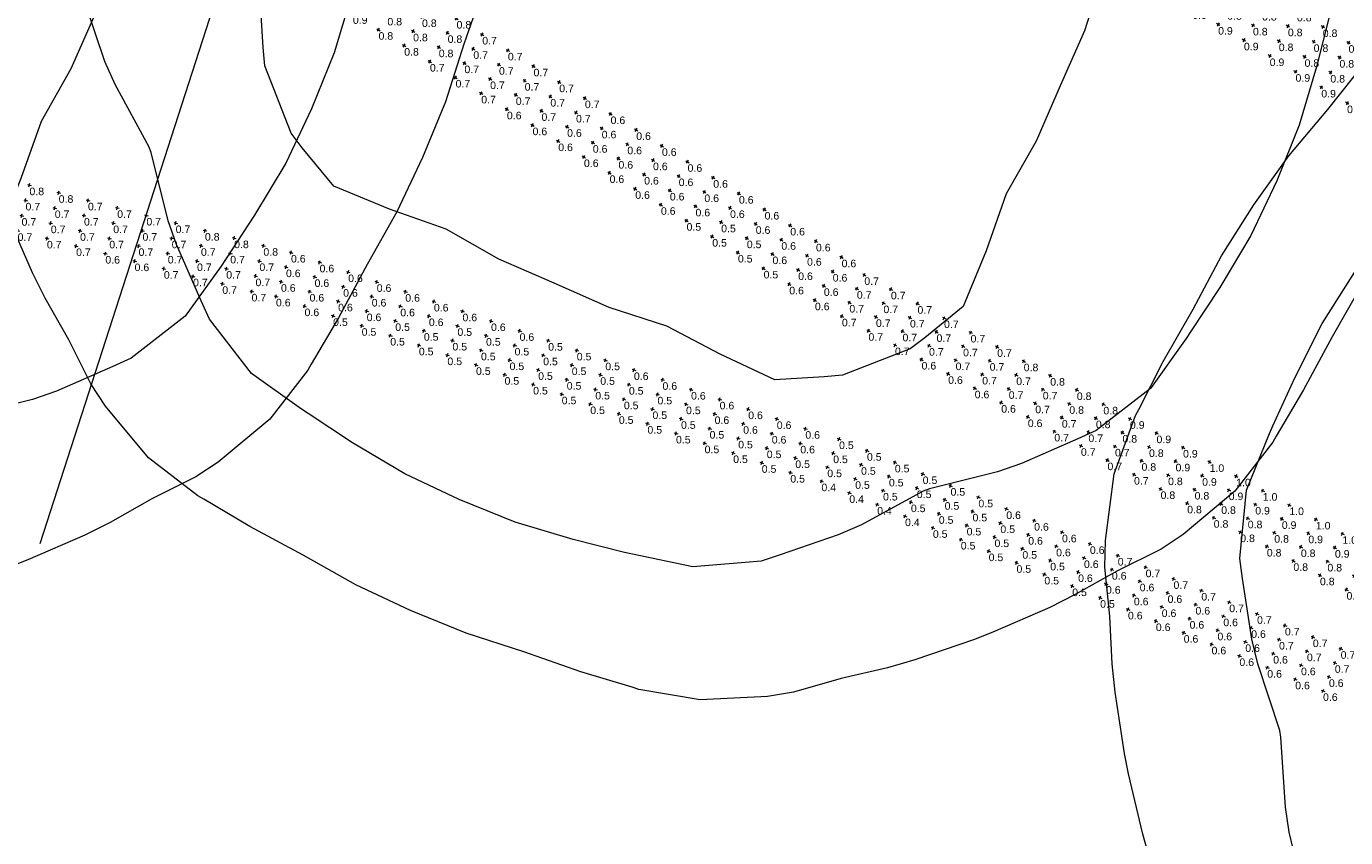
# Model space of a CAD drawing. Extents: x -62 to 9200, y 444 to 4096.
# Tile 13 of 32: x 2600 to 3036, y 1464 to 1733. Entities that reach past the tile are written whole.
import ezdxf

# ---------------------------------------------------------------- set-up
doc = ezdxf.new("R2010")
doc.units = 0
doc.header["$MEASUREMENT"] = 0
for name, color, linetype, lineweight in [('AGI32-AGI-Import_1-DRAWING', 7, 'Continuous', 0), ('AGI32-Project_1-CALCPTS', 7, 'Continuous', 0), ('AGI32-Project_1-LUMINAIRE', 7, 'Continuous', 0), ('AGI32-Project_1-MARKPOINT', 7, 'Continuous', 0), ('AGI32-Project_1-TEMPLATE', 7, 'Continuous', 0)]:
    doc.layers.add(name, color=color, linetype=linetype, lineweight=lineweight)
doc.styles.add('AGI32-Arial', font='arial.ttf')

# ---------------------------------------------------------------- blocks, each defined once
blk = doc.blocks.new('AGI32-IDxl7hnj-Project_1-LUMINAIRE-HM4_Template1')
at = {"layer": 'AGI32-Project_1-TEMPLATE', "color": 1, "linetype": 'ByBlock', "lineweight": 0}
for p, q in [((-242.96, 39.88, -100), (-241.41, 59.82, -100)), ((241.41, 59.82, -100), (242.96, 39.88, -100)), ((-245.03, 19.94, -100), (-242.96, 39.88, -100)), ((242.96, 39.88, -100), (245.03, 19.94, -100)), ((-245.55, 0, -100), (-245.03, 19.94, -100)), ((245.03, 19.94, -100), (245.55, 0, -100)), ((-245.03, -19.94, -100), (-245.55, 0, -100)), ((245.55, 0, -100), (245.03, -19.94, -100)), ((-242.96, -39.88, -100), (-245.03, -19.94, -100)), ((245.03, -19.94, -100), (242.96, -39.88, -100)), ((-241.41, -59.82, -100), (-242.96, -39.88, -100)), ((242.96, -39.88, -100), (241.41, -59.82, -100)), ((-239.28, -77.47, -100), (-241.41, -59.82, -100)), ((241.41, -59.82, -100), (239.28, -77.47, -100)), ((-239.05, -79.76, -100), (-239.28, -77.47, -100)), ((239.28, -77.47, -100), (239.05, -79.76, -100)), ((-234.05, -99.7, -100), (-239.05, -79.76, -100)), ((239.05, -79.76, -100), (234.05, -99.7, -100)), ((-224.08, -119.64, -100), (-234.05, -99.7, -100)), ((234.05, -99.7, -100), (224.08, -119.64, -100)), ((-219.34, -127.02, -100), (-224.08, -119.64, -100)), ((224.08, -119.64, -100), (219.34, -127.02, -100)), ((-208.87, -139.58, -100), (-219.34, -127.02, -100)), ((219.34, -127.02, -100), (208.87, -139.58, -100)), ((-199.4, -152.27, -100), (-208.87, -139.58, -100)), ((208.87, -139.58, -100), (199.4, -152.27, -100)), ((-193.38, -159.52, -100), (-199.4, -152.27, -100)), ((199.4, -152.27, -100), (193.38, -159.52, -100)), ((-179.46, -174.6, -100), (-193.38, -159.52, -100)), ((193.38, -159.52, -100), (179.46, -174.6, -100)), ((-174.6, -179.46, -100), (-179.46, -174.6, -100)), ((179.46, -174.6, -100), (174.6, -179.46, -100)), ((-159.52, -193.38, -100), (-174.6, -179.46, -100)), ((174.6, -179.46, -100), (159.52, -193.38, -100)), ((-152.27, -199.4, -100), (-159.52, -193.38, -100)), ((159.52, -193.38, -100), (152.27, -199.4, -100)), ((-139.58, -208.87, -100), (-152.27, -199.4, -100)), ((152.27, -199.4, -100), (139.58, -208.87, -100)), ((-127.02, -219.34, -100), (-139.58, -208.87, -100)), ((139.58, -208.87, -100), (127.02, -219.34, -100)), ((-119.64, -224.08, -100), (-127.02, -219.34, -100)), ((127.02, -219.34, -100), (119.64, -224.08, -100)), ((-99.7, -234.05, -100), (-119.64, -224.08, -100)), ((119.64, -224.08, -100), (99.7, -234.05, -100)), ((-79.76, -239.05, -100), (-99.7, -234.05, -100)), ((99.7, -234.05, -100), (79.76, -239.05, -100)), ((-77.47, -239.28, -100), (-79.76, -239.05, -100)), ((-59.82, -241.41, -100), (-77.47, -239.28, -100)), ((77.47, -239.28, -100), (59.82, -241.41, -100)), ((79.76, -239.05, -100), (77.47, -239.28, -100)), ((-39.88, -242.96, -100), (-59.82, -241.41, -100)), ((-19.94, -245.03, -100), (-39.88, -242.96, -100)), ((39.88, -242.96, -100), (19.94, -245.03, -100)), ((59.82, -241.41, -100), (39.88, -242.96, -100)), ((0, -245.55, -100), (-19.94, -245.03, -100)), ((19.94, -245.03, -100), (0, -245.55, -100))]:
    blk.add_line(p, q, dxfattribs=at)
at = {"layer": 'AGI32-Project_1-TEMPLATE', "color": 5, "linetype": 'ByBlock', "lineweight": 0}
for p, q in [((199.4, 57.19, -100), (202.32, 39.88, -100)), ((202.32, 39.88, -100), (204.82, 19.94, -100)), ((204.82, 19.94, -100), (205.43, 0, -100)), ((-204.82, -19.94, -100), (-205.43, 0, -100)), ((205.43, 0, -100), (204.82, -19.94, -100)), ((-202.32, -39.88, -100), (-204.82, -19.94, -100)), ((204.82, -19.94, -100), (202.32, -39.88, -100)), ((-199.4, -57.19, -100), (-202.32, -39.88, -100)), ((202.32, -39.88, -100), (199.4, -57.19, -100)), ((-198.94, -59.82, -100), (-199.4, -57.19, -100)), ((-194.75, -79.76, -100), (-198.94, -59.82, -100)), ((198.94, -59.82, -100), (194.75, -79.76, -100)), ((199.4, -57.19, -100), (198.94, -59.82, -100)), ((-183.89, -99.7, -100), (-194.75, -79.76, -100)), ((194.75, -79.76, -100), (183.89, -99.7, -100)), ((-179.46, -104.66, -100), (-183.89, -99.7, -100)), ((183.89, -99.7, -100), (179.46, -104.66, -100)), ((-165.7, -119.64, -100), (-179.46, -104.66, -100)), ((179.46, -104.66, -100), (165.7, -119.64, -100)), ((-159.52, -125.3, -100), (-165.7, -119.64, -100)), ((165.7, -119.64, -100), (159.52, -125.3, -100)), ((-141.1, -139.58, -100), (-159.52, -125.3, -100)), ((159.52, -125.3, -100), (141.1, -139.58, -100)), ((-139.58, -141.1, -100), (-141.1, -139.58, -100)), ((141.1, -139.58, -100), (139.58, -141.1, -100)), ((-125.3, -159.52, -100), (-139.58, -141.1, -100)), ((139.58, -141.1, -100), (125.3, -159.52, -100)), ((-119.64, -165.7, -100), (-125.3, -159.52, -100)), ((125.3, -159.52, -100), (119.64, -165.7, -100)), ((-104.66, -179.46, -100), (-119.64, -165.7, -100)), ((119.64, -165.7, -100), (104.66, -179.46, -100)), ((-99.7, -183.89, -100), (-104.66, -179.46, -100)), ((104.66, -179.46, -100), (99.7, -183.89, -100)), ((-79.76, -194.75, -100), (-99.7, -183.89, -100)), ((99.7, -183.89, -100), (79.76, -194.75, -100)), ((-59.82, -198.94, -100), (-79.76, -194.75, -100)), ((79.76, -194.75, -100), (59.82, -198.94, -100)), ((-57.19, -199.4, -100), (-59.82, -198.94, -100)), ((-39.88, -202.32, -100), (-57.19, -199.4, -100)), ((57.19, -199.4, -100), (39.88, -202.32, -100)), ((59.82, -198.94, -100), (57.19, -199.4, -100)), ((-19.94, -204.82, -100), (-39.88, -202.32, -100)), ((0, -205.43, -100), (-19.94, -204.82, -100)), ((19.94, -204.82, -100), (0, -205.43, -100)), ((39.88, -202.32, -100), (19.94, -204.82, -100))]:
    blk.add_line(p, q, dxfattribs=at)
at = {"layer": 'AGI32-Project_1-TEMPLATE', "color": 3, "linetype": 'ByBlock', "lineweight": 0}
for p, q in [((125.12, 39.88, -100), (127.16, 19.94, -100)), ((127.16, 19.94, -100), (127.16, 0, -100)), ((127.16, 0, -100), (127.16, -19.94, -100)), ((127.16, -19.94, -100), (125.12, -39.88, -100)), ((125.12, -39.88, -100), (126.59, -59.82, -100)), ((126.59, -59.82, -100), (127.04, -79.76, -100)), ((-119.64, -94.36, -100), (-127.04, -79.76, -100)), ((127.04, -79.76, -100), (119.64, -94.36, -100)), ((-116.67, -99.7, -100), (-119.64, -94.36, -100)), ((119.64, -94.36, -100), (116.67, -99.7, -100)), ((-99.7, -116.67, -100), (-116.67, -99.7, -100)), ((116.67, -99.7, -100), (99.7, -116.67, -100)), ((-94.36, -119.64, -100), (-99.7, -116.67, -100)), ((99.7, -116.67, -100), (94.36, -119.64, -100)), ((-79.76, -127.04, -100), (-94.36, -119.64, -100)), ((94.36, -119.64, -100), (79.76, -127.04, -100)), ((-59.82, -126.59, -100), (-79.76, -127.04, -100)), ((-39.88, -125.12, -100), (-59.82, -126.59, -100)), ((-19.94, -127.16, -100), (-39.88, -125.12, -100)), ((39.88, -125.12, -100), (19.94, -127.16, -100)), ((59.82, -126.59, -100), (39.88, -125.12, -100)), ((79.76, -127.04, -100), (59.82, -126.59, -100)), ((0, -127.16, -100), (-19.94, -127.16, -100)), ((19.94, -127.16, -100), (0, -127.16, -100))]:
    blk.add_line(p, q, dxfattribs=at)
blk = doc.blocks.new('AGI32-IDxl7hnj-Project_1-LUMINAIRE-HM4_65')
at = {"layer": 'AGI32-Project_1-TEMPLATE', "color": 7, "linetype": 'ByBlock', "lineweight": 0}
blk.add_blockref('AGI32-IDxl7hnj-Project_1-LUMINAIRE-HM4_Template1', (0, 0), dxfattribs=at)
blk = doc.blocks.new('AGI32-IDxl7hnj-Project_1-LUMINAIRE-HM4_89')
at = {"layer": 'AGI32-Project_1-TEMPLATE', "color": 7, "linetype": 'ByBlock', "lineweight": 0}
blk.add_blockref('AGI32-IDxl7hnj-Project_1-LUMINAIRE-HM4_Template1', (0, 0), dxfattribs=at)
blk = doc.blocks.new('AGI32-IDxl7hnj-Project_1-LUMINAIRE-HM4_64')
at = {"layer": 'AGI32-Project_1-TEMPLATE', "color": 7, "linetype": 'ByBlock', "lineweight": 0}
blk.add_blockref('AGI32-IDxl7hnj-Project_1-LUMINAIRE-HM4_Template1', (0, 0), dxfattribs=at)
blk = doc.blocks.new('AGI32-IDxl7hnj-MARKPOINT')
at = {"layer": 'AGI32-Project_1-MARKPOINT', "color": 0, "linetype": 'Continuous', "lineweight": 0}
for p, q in [((-0.125, 0), (0.125, 0)), ((0, -0.125), (0, 0.125))]:
    blk.add_line(p, q, dxfattribs=at)
blk = doc.blocks.new('AGI32-IDxl7hnj-Project_1-CALCPTS-US 23 SB - STA 690+00 TO STA 688+00_Luminance')
at = {"layer": 'AGI32-Project_1-MARKPOINT', "color": 154, "linetype": 'Continuous', "lineweight": 0, "xscale": 5, "yscale": 5, "zscale": 5, "rotation": 331.5502733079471}
for p in [(2876.96, 1650.72), (2874.48, 1646.15), (2885.75, 1645.96), (2872.01, 1641.57), (2883.28, 1641.38), (2869.53, 1637), (2894.55, 1641.19), (2880.8, 1636.81), (2892.07, 1636.62), (2903.34, 1636.43), (2878.32, 1632.23), (2889.59, 1632.05), (2900.86, 1631.86), (2912.13, 1631.67), (2887.11, 1627.47), (2898.38, 1627.28), (2909.65, 1627.09), (2920.92, 1626.9), (2895.9, 1622.71), (2907.17, 1622.52), (2918.45, 1622.33), (2929.72, 1622.14), (2904.7, 1617.94), (2915.97, 1617.75), (2927.24, 1617.56), (2938.51, 1617.37), (2913.49, 1613.18), (2924.76, 1612.99), (2936.03, 1612.8), (2947.3, 1612.61), (2922.28, 1608.41), (2933.55, 1608.23), (2944.82, 1608.04), (2956.09, 1607.85), (2931.07, 1603.65), (2942.34, 1603.46), (2953.61, 1603.27), (2964.89, 1603.08), (2939.86, 1598.89), (2951.14, 1598.7), (2962.41, 1598.51), (2973.68, 1598.32), (2948.66, 1594.12), (2959.93, 1593.93), (2971.2, 1593.74), (2982.47, 1593.56), (2957.45, 1589.36), (2968.72, 1589.17), (2979.99, 1588.98), (2966.24, 1584.6), (2991.26, 1588.79), (2977.51, 1584.41), (2988.78, 1584.22), (3000.05, 1584.03), (2975.03, 1579.83), (2986.3, 1579.64), (2997.58, 1579.45), (3008.85, 1579.26), (2983.83, 1575.07), (2995.1, 1574.88), (3006.37, 1574.69), (3017.64, 1574.5), (2992.62, 1570.3), (3003.89, 1570.11), (3015.16, 1569.92), (3026.43, 1569.73), (3001.41, 1565.54), (3012.68, 1565.35), (3023.95, 1565.16), (3035.22, 1564.97), (3010.2, 1560.78), (3021.47, 1560.59), (3032.74, 1560.4), (3044.02, 1560.21), (3019, 1556.01), (3030.27, 1555.82), (3041.54, 1555.63), (3052.81, 1555.44), (3027.79, 1551.25), (3039.06, 1551.06), (3050.33, 1550.87), (3036.58, 1546.48), (3047.85, 1546.3), (3045.37, 1541.72)]:
    blk.add_blockref('AGI32-IDxl7hnj-MARKPOINT', p, dxfattribs=at)
at = {"layer": 'AGI32-Project_1-CALCPTS', "color": 154, "linetype": 'Continuous', "lineweight": 0, "char_height": 2.5, "attachment_point": 1, "style": 'AGI32-Arial'}
for s, insert in [('0.7', (2876.96, 1649.89)), ('0.7', (2874.48, 1645.31)), ('0.7', (2885.75, 1645.12)), ('0.7', (2872.01, 1640.74)), ('0.7', (2883.28, 1640.55)), ('0.7', (2894.55, 1640.36)), ('0.7', (2869.53, 1636.17)), ('0.7', (2880.8, 1635.98)), ('0.7', (2892.07, 1635.79)), ('0.7', (2903.34, 1635.6)), ('0.7', (2878.32, 1631.4)), ('0.7', (2889.59, 1631.21)), ('0.7', (2900.86, 1631.02)), ('0.7', (2912.13, 1630.83)), ('0.7', (2887.11, 1626.64)), ('0.7', (2898.38, 1626.45)), ('0.7', (2909.65, 1626.26)), ('0.7', (2920.92, 1626.07)), ('0.6', (2895.9, 1621.87)), ('0.7', (2907.17, 1621.68)), ('0.7', (2918.45, 1621.49)), ('0.8', (2929.72, 1621.3)), ('0.6', (2904.7, 1617.11)), ('0.7', (2915.97, 1616.92)), ('0.7', (2927.24, 1616.73)), ('0.8', (2938.51, 1616.54)), ('0.6', (2913.49, 1612.35)), ('0.7', (2924.76, 1612.16)), ('0.7', (2936.03, 1611.97)), ('0.8', (2947.3, 1611.78)), ('0.6', (2922.28, 1607.58)), ('0.7', (2933.55, 1607.39)), ('0.8', (2944.82, 1607.2)), ('0.6', (2931.07, 1602.82)), ('0.8', (2956.09, 1607.01)), ('0.7', (2942.34, 1602.63)), ('0.8', (2953.61, 1602.44)), ('0.9', (2964.89, 1602.25)), ('0.7', (2939.86, 1598.05)), ('0.7', (2951.14, 1597.86)), ('0.8', (2962.41, 1597.67)), ('0.9', (2973.68, 1597.48)), ('0.7', (2948.66, 1593.29)), ('0.7', (2959.93, 1593.1)), ('0.8', (2971.2, 1592.91)), ('0.9', (2982.47, 1592.72)), ('0.7', (2957.45, 1588.53)), ('0.8', (2968.72, 1588.34)), ('0.9', (2979.99, 1588.15)), ('1.0', (2991.26, 1587.96)), ('0.7', (2966.24, 1583.76)), ('0.8', (2977.51, 1583.57)), ('0.9', (2988.78, 1583.38)), ('1.0', (3000.05, 1583.19)), ('0.8', (2975.03, 1579)), ('0.8', (2986.3, 1578.81)), ('0.9', (2997.58, 1578.62)), ('1.0', (3008.85, 1578.43)), ('0.8', (2983.83, 1574.23)), ('0.8', (2995.1, 1574.04)), ('0.9', (3006.37, 1573.86)), ('1.0', (3017.64, 1573.67)), ('0.8', (2992.62, 1569.47)), ('0.8', (3003.89, 1569.28)), ('0.9', (3015.16, 1569.09)), ('1.0', (3026.43, 1568.9)), ('0.8', (3001.41, 1564.71)), ('0.8', (3012.68, 1564.52)), ('0.9', (3023.95, 1564.33)), ('1.0', (3035.22, 1564.14)), ('0.8', (3010.2, 1559.94)), ('0.8', (3021.47, 1559.75)), ('0.9', (3032.74, 1559.56)), ('1.0', (3044.02, 1559.37)), ('0.8', (3019, 1555.18)), ('0.8', (3030.27, 1554.99)), ('0.9', (3041.54, 1554.8)), ('0.8', (3027.79, 1550.41)), ('1.0', (3052.81, 1554.61)), ('0.8', (3039.06, 1550.23)), ('0.9', (3050.33, 1550.04)), ('0.8', (3036.58, 1545.65)), ('0.9', (3047.85, 1545.46)), ('0.8', (3045.37, 1540.89))]:
    blk.add_mtext(s, dxfattribs=dict(at, insert=insert))
blk = doc.blocks.new('AGI32-IDxl7hnj-Project_1-CALCPTS-US 23 SB - STA 692+00 TO STA 690+00_Luminance')
at = {"layer": 'AGI32-Project_1-MARKPOINT', "color": 154, "linetype": 'Continuous', "lineweight": 0, "xscale": 5, "yscale": 5, "zscale": 5, "rotation": 328.1942828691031}
for p in [(2707.97, 1756.71), (2705.02, 1751.97), (2716.46, 1751.44), (2702.08, 1747.22), (2713.52, 1746.7), (2724.96, 1746.17), (2699.14, 1742.48), (2710.58, 1741.95), (2722.02, 1741.43), (2733.46, 1740.9), (2707.63, 1737.21), (2719.07, 1736.68), (2730.52, 1736.16), (2741.96, 1735.63), (2716.13, 1731.93), (2727.57, 1731.41), (2739.01, 1730.89), (2750.46, 1730.36), (2724.63, 1726.66), (2736.07, 1726.14), (2747.51, 1725.62), (2758.95, 1725.09), (2733.13, 1721.39), (2744.57, 1720.87), (2756.01, 1720.35), (2741.63, 1716.12), (2753.07, 1715.6), (2767.45, 1719.82), (2764.51, 1715.08), (2775.95, 1714.55), (2750.12, 1710.85), (2761.57, 1710.33), (2773.01, 1709.81), (2784.45, 1709.28), (2758.62, 1705.58), (2770.07, 1705.06), (2781.51, 1704.53), (2792.95, 1704.01), (2767.12, 1700.31), (2778.56, 1699.79), (2790.01, 1699.26), (2801.45, 1698.74), (2775.62, 1695.04), (2787.06, 1694.52), (2798.5, 1693.99), (2784.12, 1689.77), (2809.95, 1693.47), (2795.56, 1689.25), (2807, 1688.72), (2818.44, 1688.2), (2792.62, 1684.5), (2804.06, 1683.98), (2815.5, 1683.45), (2826.94, 1682.93), (2801.12, 1679.23), (2812.56, 1678.71), (2824, 1678.18), (2835.44, 1677.66), (2809.61, 1673.96), (2821.06, 1673.44), (2832.5, 1672.91), (2843.94, 1672.39), (2818.11, 1668.69), (2829.55, 1668.17), (2841, 1667.64), (2826.61, 1663.42), (2852.44, 1667.12), (2838.05, 1662.89), (2849.49, 1662.37), (2860.94, 1661.85), (2835.11, 1658.15), (2846.55, 1657.62), (2857.99, 1657.1), (2869.43, 1656.58), (2843.61, 1652.88), (2855.05, 1652.35), (2866.49, 1651.83), (2852.11, 1647.61), (2863.55, 1647.08), (2860.6, 1642.34)]:
    blk.add_blockref('AGI32-IDxl7hnj-MARKPOINT', p, dxfattribs=at)
at = {"layer": 'AGI32-Project_1-CALCPTS', "color": 154, "linetype": 'Continuous', "lineweight": 0, "char_height": 2.5, "attachment_point": 1, "style": 'AGI32-Arial'}
for s, insert in [('1.0', (2707.97, 1755.88)), ('1.0', (2705.02, 1751.13)), ('0.9', (2716.46, 1750.61)), ('0.9', (2702.08, 1746.39)), ('0.9', (2713.52, 1745.86)), ('0.9', (2724.96, 1745.34)), ('0.9', (2699.14, 1741.64)), ('0.9', (2710.58, 1741.12)), ('0.8', (2722.02, 1740.59)), ('0.8', (2733.46, 1740.07)), ('0.9', (2707.63, 1736.37)), ('0.8', (2719.07, 1735.85)), ('0.8', (2730.52, 1735.32)), ('0.8', (2741.96, 1734.8)), ('0.8', (2716.13, 1731.1)), ('0.8', (2727.57, 1730.58)), ('0.8', (2739.01, 1730.05)), ('0.7', (2750.46, 1729.53)), ('0.8', (2724.63, 1725.83)), ('0.8', (2736.07, 1725.31)), ('0.7', (2747.51, 1724.78)), ('0.7', (2758.95, 1724.26)), ('0.7', (2733.13, 1720.56)), ('0.7', (2744.57, 1720.04)), ('0.7', (2756.01, 1719.51)), ('0.7', (2767.45, 1718.99)), ('0.7', (2741.63, 1715.29)), ('0.7', (2753.07, 1714.77)), ('0.7', (2764.51, 1714.24)), ('0.7', (2775.95, 1713.72)), ('0.7', (2750.12, 1710.02)), ('0.7', (2761.57, 1709.5)), ('0.7', (2773.01, 1708.97)), ('0.7', (2784.45, 1708.45)), ('0.6', (2758.62, 1704.75)), ('0.7', (2770.07, 1704.23)), ('0.7', (2781.51, 1703.7)), ('0.6', (2767.12, 1699.48)), ('0.6', (2778.56, 1698.95)), ('0.6', (2792.95, 1703.18)), ('0.6', (2790.01, 1698.43)), ('0.6', (2801.45, 1697.91)), ('0.6', (2775.62, 1694.21)), ('0.6', (2787.06, 1693.68)), ('0.6', (2798.5, 1693.16)), ('0.6', (2809.95, 1692.64)), ('0.6', (2784.12, 1688.94)), ('0.6', (2795.56, 1688.41)), ('0.6', (2807, 1687.89)), ('0.6', (2818.44, 1687.36)), ('0.6', (2792.62, 1683.67)), ('0.6', (2804.06, 1683.14)), ('0.6', (2815.5, 1682.62)), ('0.6', (2826.94, 1682.09)), ('0.6', (2801.12, 1678.4)), ('0.6', (2812.56, 1677.87)), ('0.6', (2824, 1677.35)), ('0.6', (2809.61, 1673.13)), ('0.6', (2835.44, 1676.82)), ('0.6', (2821.06, 1672.6)), ('0.6', (2832.5, 1672.08)), ('0.6', (2843.94, 1671.55)), ('0.5', (2818.11, 1667.86)), ('0.5', (2829.55, 1667.33)), ('0.6', (2841, 1666.81)), ('0.6', (2852.44, 1666.28)), ('0.5', (2826.61, 1662.59)), ('0.5', (2838.05, 1662.06)), ('0.6', (2849.49, 1661.54)), ('0.6', (2860.94, 1661.01)), ('0.5', (2835.11, 1657.32)), ('0.6', (2846.55, 1656.79)), ('0.6', (2857.99, 1656.27)), ('0.6', (2869.43, 1655.74)), ('0.5', (2843.61, 1652.05)), ('0.6', (2855.05, 1651.52)), ('0.6', (2866.49, 1651)), ('0.6', (2852.11, 1646.77)), ('0.6', (2863.55, 1646.25)), ('0.6', (2860.6, 1641.5))]:
    blk.add_mtext(s, dxfattribs=dict(at, insert=insert))
blk = doc.blocks.new('AGI32-IDxl7hnj-Project_1-CALCPTS-US 35 EB - STA 1141+00 TO STA 1143+00_Luminance')
at = {"layer": 'AGI32-Project_1-MARKPOINT', "color": 154, "linetype": 'Continuous', "lineweight": 0, "xscale": 5, "yscale": 5, "zscale": 5, "rotation": 345.4872970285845}
for p in [(2494.07, 1708.01), (2492.77, 1702.97), (2503.75, 1705.5), (2513.43, 1703), (2502.45, 1700.46), (2523.12, 1700.49), (2491.46, 1697.92), (2501.14, 1695.42), (2512.13, 1697.95), (2521.81, 1695.45), (2532.8, 1697.98), (2542.48, 1695.48), (2490.16, 1692.88), (2499.84, 1690.38), (2510.82, 1692.91), (2520.51, 1690.4), (2531.49, 1692.94), (2541.17, 1690.44), (2552.16, 1692.97), (2561.84, 1690.47), (2509.52, 1687.87), (2519.2, 1685.36), (2530.19, 1687.9), (2539.87, 1685.39), (2550.85, 1687.93), (2560.53, 1685.42), (2571.52, 1687.96), (2581.2, 1685.45), (2528.88, 1682.86), (2549.55, 1682.89), (2570.22, 1682.92), (2590.88, 1682.95), (2538.56, 1680.35), (2548.24, 1677.85), (2559.23, 1680.38), (2568.91, 1677.88), (2579.9, 1680.41), (2589.58, 1677.91), (2600.56, 1680.44), (2610.24, 1677.94), (2557.92, 1675.34), (2567.61, 1672.83), (2578.59, 1675.37), (2588.27, 1672.86), (2599.26, 1675.4), (2608.94, 1672.89), (2619.93, 1675.43), (2629.61, 1672.92), (2577.29, 1670.33), (2586.97, 1667.82), (2597.95, 1670.36), (2607.63, 1667.85), (2618.62, 1670.39), (2628.3, 1667.88), (2639.29, 1670.42), (2648.97, 1667.91), (2596.65, 1665.32), (2617.32, 1665.35), (2637.98, 1665.38), (2658.65, 1665.41), (2606.33, 1662.81), (2616.01, 1660.3), (2627, 1662.84), (2636.68, 1660.33), (2647.66, 1662.87), (2657.34, 1660.36), (2668.33, 1662.9), (2678.01, 1660.39), (2625.69, 1657.8), (2635.37, 1655.29), (2646.36, 1657.83), (2656.04, 1655.32), (2667.02, 1657.86), (2676.7, 1655.35), (2645.05, 1652.79), (2654.73, 1650.28), (2665.72, 1652.82), (2675.4, 1650.31), (2664.41, 1647.77), (2674.09, 1645.27)]:
    blk.add_blockref('AGI32-IDxl7hnj-MARKPOINT', p, dxfattribs=at)
at = {"layer": 'AGI32-Project_1-CALCPTS', "color": 154, "linetype": 'Continuous', "lineweight": 0, "char_height": 2.5, "attachment_point": 1, "style": 'AGI32-Arial'}
for s, insert in [('0.7', (2494.07, 1707.17)), ('0.7', (2503.75, 1704.67)), ('0.7', (2492.77, 1702.13)), ('0.7', (2502.45, 1699.63)), ('0.7', (2513.43, 1702.16)), ('0.7', (2523.12, 1699.66)), ('0.7', (2491.46, 1697.09)), ('0.7', (2501.14, 1694.58)), ('0.7', (2512.13, 1697.12)), ('0.7', (2521.81, 1694.61)), ('0.7', (2532.8, 1697.15)), ('0.7', (2542.48, 1694.64)), ('0.6', (2490.16, 1692.05)), ('0.7', (2510.82, 1692.08)), ('0.7', (2531.49, 1692.11)), ('0.8', (2552.16, 1692.14)), ('0.6', (2499.84, 1689.54)), ('0.6', (2509.52, 1687.04)), ('0.7', (2520.51, 1689.57)), ('0.7', (2530.19, 1687.07)), ('0.7', (2541.17, 1689.6)), ('0.7', (2550.85, 1687.1)), ('0.8', (2561.84, 1689.63)), ('0.8', (2571.52, 1687.13)), ('0.6', (2519.2, 1684.53)), ('0.7', (2528.88, 1682.02)), ('0.7', (2539.87, 1684.56)), ('0.7', (2549.55, 1682.05)), ('0.8', (2560.53, 1684.59)), ('0.8', (2570.22, 1682.08)), ('0.8', (2581.2, 1684.62)), ('0.8', (2590.88, 1682.11)), ('0.7', (2538.56, 1679.52)), ('0.7', (2559.23, 1679.55)), ('0.8', (2579.9, 1679.58)), ('0.8', (2589.58, 1677.07)), ('0.8', (2600.56, 1679.61)), ('0.8', (2610.24, 1677.1)), ('0.7', (2548.24, 1677.01)), ('0.7', (2557.92, 1674.51)), ('0.8', (2568.91, 1677.04)), ('0.8', (2578.59, 1674.54)), ('0.7', (2599.26, 1674.57)), ('0.7', (2619.93, 1674.6)), ('0.7', (2567.61, 1672)), ('0.7', (2577.29, 1669.49)), ('0.7', (2588.27, 1672.03)), ('0.7', (2597.95, 1669.52)), ('0.7', (2608.94, 1672.06)), ('0.7', (2618.62, 1669.55)), ('0.7', (2629.61, 1672.09)), ('0.7', (2639.29, 1669.58)), ('0.7', (2586.97, 1666.99)), ('0.7', (2596.65, 1664.48)), ('0.7', (2607.63, 1667.02)), ('0.7', (2617.32, 1664.51)), ('0.7', (2628.3, 1667.05)), ('0.7', (2637.98, 1664.54)), ('0.7', (2648.97, 1667.08)), ('0.8', (2658.65, 1664.57)), ('0.7', (2606.33, 1661.98)), ('0.7', (2627, 1662.01)), ('0.7', (2647.66, 1662.04)), ('0.8', (2668.33, 1662.07)), ('0.7', (2616.01, 1659.47)), ('0.6', (2625.69, 1656.96)), ('0.7', (2636.68, 1659.5)), ('0.7', (2646.36, 1656.99)), ('0.7', (2657.34, 1659.53)), ('0.7', (2667.02, 1657.02)), ('0.8', (2678.01, 1659.56)), ('0.6', (2635.37, 1654.46)), ('0.7', (2645.05, 1651.95)), ('0.7', (2656.04, 1654.49)), ('0.7', (2665.72, 1651.98)), ('0.7', (2676.7, 1654.52)), ('0.7', (2654.73, 1649.45)), ('0.7', (2664.41, 1646.94)), ('0.7', (2675.4, 1649.48)), ('0.7', (2674.09, 1644.43))]:
    blk.add_mtext(s, dxfattribs=dict(at, insert=insert))
blk = doc.blocks.new('AGI32-IDxl7hnj-Project_1-CALCPTS-US 35 EB - STA 1143+00 TO STA 1145+00_Luminance')
at = {"layer": 'AGI32-Project_1-MARKPOINT', "color": 154, "linetype": 'Continuous', "lineweight": 0, "xscale": 5, "yscale": 5, "zscale": 5, "rotation": 341.0802802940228}
for p in [(2687.15, 1658.15), (2696.61, 1654.9), (2685.49, 1653.31), (2706.07, 1651.66), (2683.83, 1648.46), (2694.95, 1650.06), (2704.41, 1646.82), (2715.53, 1648.42), (2682.17, 1643.62), (2693.29, 1645.22), (2702.75, 1641.98), (2713.87, 1643.58), (2724.99, 1645.18), (2734.45, 1641.93), (2691.63, 1640.38), (2701.09, 1637.14), (2712.21, 1638.74), (2723.33, 1640.34), (2732.79, 1637.09), (2743.91, 1638.69), (2710.55, 1633.89), (2721.67, 1635.49), (2742.25, 1633.85), (2753.37, 1635.45), (2720.01, 1630.65), (2731.13, 1632.25), (2740.59, 1629.01), (2751.71, 1630.61), (2762.83, 1632.21), (2772.29, 1628.97), (2729.47, 1627.41), (2738.93, 1624.17), (2750.05, 1625.77), (2761.17, 1627.37), (2770.63, 1624.12), (2781.75, 1625.72), (2748.39, 1620.92), (2759.51, 1622.53), (2780.09, 1620.88), (2791.21, 1622.48), (2757.85, 1617.68), (2768.97, 1619.28), (2778.43, 1616.04), (2789.55, 1617.64), (2800.67, 1619.24), (2810.13, 1616), (2767.31, 1614.44), (2776.77, 1611.2), (2787.89, 1612.8), (2799.01, 1614.4), (2808.47, 1611.15), (2819.59, 1612.75), (2786.23, 1607.96), (2797.35, 1609.56), (2817.93, 1607.91), (2829.05, 1609.51), (2795.69, 1604.71), (2806.81, 1606.31), (2816.27, 1603.07), (2827.39, 1604.67), (2838.51, 1606.27), (2847.97, 1603.03), (2805.15, 1601.47), (2814.61, 1598.23), (2825.73, 1599.83), (2836.85, 1601.43), (2846.31, 1598.18), (2857.43, 1599.78), (2824.07, 1594.99), (2835.19, 1596.59), (2844.65, 1593.34), (2855.77, 1594.94), (2833.53, 1591.74), (2854.11, 1590.1), (2842.99, 1588.5), (2852.45, 1585.26)]:
    blk.add_blockref('AGI32-IDxl7hnj-MARKPOINT', p, dxfattribs=at)
at = {"layer": 'AGI32-Project_1-CALCPTS', "color": 154, "linetype": 'Continuous', "lineweight": 0, "char_height": 2.5, "attachment_point": 1, "style": 'AGI32-Arial'}
for s, insert in [('0.6', (2687.15, 1657.31)), ('0.6', (2685.49, 1652.47)), ('0.6', (2696.61, 1654.07)), ('0.6', (2683.83, 1647.63)), ('0.6', (2694.95, 1649.23)), ('0.6', (2706.07, 1650.83)), ('0.6', (2715.53, 1647.59)), ('0.6', (2682.17, 1642.79)), ('0.6', (2693.29, 1644.39)), ('0.6', (2704.41, 1645.99)), ('0.6', (2713.87, 1642.74)), ('0.6', (2724.99, 1644.34)), ('0.6', (2691.63, 1639.55)), ('0.6', (2702.75, 1641.15)), ('0.6', (2712.21, 1637.9)), ('0.6', (2723.33, 1639.5)), ('0.6', (2734.45, 1641.1)), ('0.6', (2743.91, 1637.86)), ('0.5', (2701.09, 1636.3)), ('0.5', (2721.67, 1634.66)), ('0.6', (2732.79, 1636.26)), ('0.6', (2753.37, 1634.62)), ('0.5', (2710.55, 1633.06)), ('0.5', (2720.01, 1629.82)), ('0.5', (2731.13, 1631.42)), ('0.5', (2742.25, 1633.02)), ('0.5', (2751.71, 1629.78)), ('0.6', (2762.83, 1631.37)), ('0.5', (2729.47, 1626.58)), ('0.5', (2740.59, 1628.18)), ('0.5', (2750.05, 1624.93)), ('0.5', (2761.17, 1626.53)), ('0.5', (2772.29, 1628.13)), ('0.5', (2781.75, 1624.89)), ('0.5', (2738.93, 1623.33)), ('0.5', (2759.51, 1621.69)), ('0.5', (2770.63, 1623.29)), ('0.5', (2791.21, 1621.65)), ('0.5', (2748.39, 1620.09)), ('0.5', (2757.85, 1616.85)), ('0.5', (2768.97, 1618.45)), ('0.5', (2780.09, 1620.05)), ('0.5', (2789.55, 1616.81)), ('0.6', (2800.67, 1618.4)), ('0.5', (2767.31, 1613.61)), ('0.5', (2778.43, 1615.21)), ('0.5', (2787.89, 1611.96)), ('0.5', (2799.01, 1613.56)), ('0.6', (2810.13, 1615.16)), ('0.6', (2819.59, 1611.92)), ('0.5', (2776.77, 1610.36)), ('0.5', (2797.35, 1608.72)), ('0.5', (2808.47, 1610.32)), ('0.6', (2829.05, 1608.68)), ('0.5', (2786.23, 1607.12)), ('0.5', (2795.69, 1603.88)), ('0.5', (2806.81, 1605.48)), ('0.5', (2817.93, 1607.08)), ('0.6', (2827.39, 1603.84)), ('0.6', (2838.51, 1605.44)), ('0.5', (2805.15, 1600.64)), ('0.5', (2816.27, 1602.24)), ('0.5', (2825.73, 1598.99)), ('0.6', (2836.85, 1600.59)), ('0.6', (2847.97, 1602.19)), ('0.6', (2857.43, 1598.95)), ('0.5', (2814.61, 1597.39)), ('0.5', (2824.07, 1594.15)), ('0.5', (2835.19, 1595.75)), ('0.6', (2846.31, 1597.35)), ('0.6', (2855.77, 1594.11)), ('0.5', (2833.53, 1590.91)), ('0.5', (2844.65, 1592.51)), ('0.5', (2842.99, 1587.67)), ('0.5', (2854.11, 1589.27)), ('0.5', (2852.45, 1584.43))]:
    blk.add_mtext(s, dxfattribs=dict(at, insert=insert))
blk = doc.blocks.new('AGI32-IDxl7hnj-Project_1-CALCPTS-US 35 EB - STA 1145+00 TO STA 1147+00_Luminance')
at = {"layer": 'AGI32-Project_1-MARKPOINT', "color": 154, "linetype": 'Continuous', "lineweight": 0, "xscale": 5, "yscale": 5, "zscale": 5, "rotation": 337.3022924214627}
for p in [(2868.59, 1596.36), (2866.64, 1591.7), (2877.82, 1592.5), (2864.7, 1587.05), (2875.87, 1587.85), (2887.04, 1588.64), (2896.27, 1584.78), (2862.75, 1582.4), (2873.92, 1583.19), (2885.1, 1583.99), (2905.49, 1580.92), (2871.98, 1578.54), (2883.15, 1579.33), (2894.32, 1580.13), (2903.55, 1576.27), (2914.72, 1577.07), (2881.2, 1574.68), (2892.38, 1575.47), (2901.6, 1571.62), (2912.77, 1572.41), (2923.95, 1573.21), (2890.43, 1570.82), (2910.83, 1567.76), (2922, 1568.55), (2933.17, 1569.35), (2899.65, 1566.96), (2908.88, 1563.1), (2920.05, 1563.9), (2931.22, 1564.69), (2942.4, 1565.49), (2918.11, 1559.24), (2929.28, 1560.04), (2940.45, 1560.84), (2951.62, 1561.63), (2927.33, 1555.38), (2938.5, 1556.18), (2949.67, 1556.98), (2960.85, 1557.77), (2936.56, 1551.53), (2947.73, 1552.32), (2958.9, 1553.12), (2970.07, 1553.91), (2979.3, 1550.05), (2945.78, 1547.67), (2956.95, 1548.46), (2968.12, 1549.26), (2977.35, 1545.4), (2988.52, 1546.19), (2955.01, 1543.81), (2966.18, 1544.6), (2986.58, 1541.54), (2997.75, 1542.34), (2964.23, 1539.95), (2975.4, 1540.75), (2984.63, 1536.89), (2995.8, 1537.68), (3006.97, 1538.48), (2973.46, 1536.09), (2982.68, 1532.23), (2993.86, 1533.03), (3005.03, 1533.82), (3016.2, 1534.62), (2991.91, 1528.37), (3003.08, 1529.17), (3014.25, 1529.96), (3025.43, 1530.76), (3001.13, 1524.52), (3012.31, 1525.31), (3023.48, 1526.11), (3034.65, 1526.9), (3010.36, 1520.66), (3021.53, 1521.45), (3032.7, 1522.25), (3019.59, 1516.8), (3030.76, 1517.59), (3028.81, 1512.94)]:
    blk.add_blockref('AGI32-IDxl7hnj-MARKPOINT', p, dxfattribs=at)
at = {"layer": 'AGI32-Project_1-CALCPTS', "color": 154, "linetype": 'Continuous', "lineweight": 0, "char_height": 2.5, "attachment_point": 1, "style": 'AGI32-Arial'}
for s, insert in [('0.5', (2868.59, 1595.53)), ('0.5', (2866.64, 1590.87)), ('0.5', (2877.82, 1591.67)), ('0.5', (2864.7, 1586.22)), ('0.5', (2875.87, 1587.01)), ('0.5', (2887.04, 1587.81)), ('0.4', (2862.75, 1581.56)), ('0.5', (2873.92, 1582.36)), ('0.5', (2885.1, 1583.15)), ('0.5', (2896.27, 1583.95)), ('0.4', (2871.98, 1577.7)), ('0.5', (2883.15, 1578.5)), ('0.5', (2894.32, 1579.29)), ('0.5', (2905.49, 1580.09)), ('0.4', (2881.2, 1573.85)), ('0.5', (2892.38, 1574.64)), ('0.5', (2903.55, 1575.44)), ('0.5', (2914.72, 1576.23)), ('0.6', (2923.95, 1572.37)), ('0.4', (2890.43, 1569.99)), ('0.5', (2901.6, 1570.78)), ('0.5', (2912.77, 1571.58)), ('0.6', (2933.17, 1568.51)), ('0.5', (2899.65, 1566.13)), ('0.5', (2910.83, 1566.92)), ('0.5', (2922, 1567.72)), ('0.6', (2931.22, 1563.86)), ('0.6', (2942.4, 1564.66)), ('0.5', (2908.88, 1562.27)), ('0.5', (2920.05, 1563.06)), ('0.5', (2929.28, 1559.21)), ('0.6', (2940.45, 1560)), ('0.6', (2951.62, 1560.8)), ('0.5', (2918.11, 1558.41)), ('0.5', (2938.5, 1555.35)), ('0.6', (2949.67, 1556.14)), ('0.7', (2960.85, 1556.94)), ('0.5', (2927.33, 1554.55)), ('0.5', (2936.56, 1550.69)), ('0.6', (2947.73, 1551.49)), ('0.6', (2958.9, 1552.28)), ('0.7', (2970.07, 1553.08)), ('0.5', (2945.78, 1546.83)), ('0.6', (2956.95, 1547.63)), ('0.6', (2968.12, 1548.42)), ('0.7', (2979.3, 1549.22)), ('0.5', (2955.01, 1542.98)), ('0.6', (2966.18, 1543.77)), ('0.6', (2977.35, 1544.57)), ('0.7', (2988.52, 1545.36)), ('0.6', (2964.23, 1539.12)), ('0.6', (2975.4, 1539.91)), ('0.6', (2986.58, 1540.71)), ('0.7', (2997.75, 1541.5)), ('0.7', (3006.97, 1537.64)), ('0.6', (2973.46, 1535.26)), ('0.6', (2984.63, 1536.05)), ('0.6', (2995.8, 1536.85)), ('0.6', (3005.03, 1532.99)), ('0.7', (3016.2, 1533.79)), ('0.6', (2982.68, 1531.4)), ('0.6', (2993.86, 1532.19)), ('0.7', (3014.25, 1529.13)), ('0.7', (3025.43, 1529.93)), ('0.6', (2991.91, 1527.54)), ('0.6', (3003.08, 1528.34)), ('0.6', (3012.31, 1524.48)), ('0.7', (3023.48, 1525.27)), ('0.7', (3034.65, 1526.07)), ('0.6', (3001.13, 1523.68)), ('0.6', (3010.36, 1519.82)), ('0.6', (3021.53, 1520.62)), ('0.7', (3032.7, 1521.41)), ('0.6', (3019.59, 1515.96)), ('0.6', (3030.76, 1516.76)), ('0.6', (3028.81, 1512.11))]:
    blk.add_mtext(s, dxfattribs=dict(at, insert=insert))
blk = doc.blocks.new('AGI32-IDxl7hnj-Project_1-CALCPTS-US 35 WB - STA 1148+00 TO STA 1146+00_Luminance')
at = {"layer": 'AGI32-Project_1-MARKPOINT', "color": 154, "linetype": 'Continuous', "lineweight": 0, "xscale": 5.000000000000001, "yscale": 5.000000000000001, "zscale": 5.000000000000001, "rotation": 148.6441251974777}
for p in [(2986.02, 1758.85), (2983.01, 1753.91), (2994.56, 1753.64), (2980.01, 1748.97), (2991.55, 1748.71), (3003.1, 1748.44), (2977, 1744.04), (2988.55, 1743.77), (3000.09, 1743.5), (3011.64, 1743.24), (2985.54, 1738.84), (2997.08, 1738.57), (3008.63, 1738.3), (3020.18, 1738.03), (2994.08, 1733.63), (3005.62, 1733.36), (3017.17, 1733.1), (3028.72, 1732.83), (3002.62, 1728.43), (3014.16, 1728.16), (3025.71, 1727.89), (3037.26, 1727.62), (3011.16, 1723.22), (3022.7, 1722.96), (3034.25, 1722.69), (3045.8, 1722.42), (3019.7, 1718.02), (3031.24, 1717.75), (3042.79, 1717.49), (3054.34, 1717.22), (3028.24, 1712.82), (3039.78, 1712.55), (3051.33, 1712.28), (3062.88, 1712.01), (3036.77, 1707.62), (3048.32, 1707.35), (3059.87, 1707.08), (3071.41, 1706.81), (3045.31, 1702.41), (3056.86, 1702.14), (3068.41, 1701.88), (3079.95, 1701.61), (3053.85, 1697.21), (3065.4, 1696.94), (3076.95, 1696.67), (3088.49, 1696.4), (3062.39, 1692), (3073.94, 1691.74), (3085.49, 1691.47), (3097.03, 1691.2), (3070.93, 1686.8), (3082.48, 1686.53), (3094.03, 1686.27), (3105.57, 1686), (3079.47, 1681.6), (3091.02, 1681.33), (3102.57, 1681.06), (3114.11, 1680.79), (3088.01, 1676.39), (3099.56, 1676.12), (3111.11, 1675.86), (3122.65, 1675.59), (3096.55, 1671.19), (3108.1, 1670.92), (3119.64, 1670.65), (3131.19, 1670.39), (3105.09, 1665.99), (3116.64, 1665.72), (3128.18, 1665.45), (3139.73, 1665.18), (3113.63, 1660.78), (3125.18, 1660.52), (3136.72, 1660.25), (3148.27, 1659.98), (3122.17, 1655.58), (3133.72, 1655.31), (3145.26, 1655.04), (3156.81, 1654.78), (3130.71, 1650.38), (3142.26, 1650.11), (3153.8, 1649.84), (3139.25, 1645.17), (3150.8, 1644.9), (3147.79, 1639.97)]:
    blk.add_blockref('AGI32-IDxl7hnj-MARKPOINT', p, dxfattribs=at)
at = {"layer": 'AGI32-Project_1-CALCPTS', "color": 154, "linetype": 'Continuous', "lineweight": 0, "char_height": 2.5, "attachment_point": 1, "style": 'AGI32-Arial'}
for s, insert in [('0.8', (2986.02, 1758.01)), ('0.8', (2983.01, 1753.08)), ('0.8', (2994.56, 1752.81)), ('0.9', (2980.01, 1748.14)), ('0.8', (2991.55, 1747.87)), ('0.8', (3003.1, 1747.61)), ('0.9', (2977, 1743.21)), ('0.9', (2988.55, 1742.94)), ('0.8', (3000.09, 1742.67)), ('0.8', (3011.64, 1742.4)), ('0.9', (2985.54, 1738)), ('0.8', (2997.08, 1737.73)), ('0.8', (3008.63, 1737.47)), ('0.8', (3020.18, 1737.2)), ('0.9', (2994.08, 1732.8)), ('0.8', (3005.62, 1732.53)), ('0.8', (3017.17, 1732.26)), ('0.8', (3028.72, 1731.99)), ('0.9', (3002.62, 1727.6)), ('0.8', (3014.16, 1727.33)), ('0.8', (3025.71, 1727.06)), ('0.8', (3037.26, 1726.79)), ('0.9', (3011.16, 1722.39)), ('0.8', (3022.7, 1722.12)), ('0.8', (3034.25, 1721.86)), ('0.7', (3045.8, 1721.59)), ('0.9', (3019.7, 1717.19)), ('0.8', (3031.24, 1716.92)), ('0.8', (3042.79, 1716.65)), ('0.7', (3054.34, 1716.38)), ('0.9', (3028.24, 1711.98)), ('0.8', (3039.78, 1711.72)), ('0.8', (3051.33, 1711.45)), ('0.7', (3062.88, 1711.18)), ('0.9', (3036.77, 1706.78)), ('0.8', (3048.32, 1706.51)), ('0.7', (3059.87, 1706.25)), ('0.7', (3071.41, 1705.98)), ('0.9', (3045.31, 1701.58)), ('0.8', (3056.86, 1701.31)), ('0.7', (3068.41, 1701.04)), ('0.7', (3079.95, 1700.77)), ('0.8', (3053.85, 1696.37)), ('0.8', (3065.4, 1696.11)), ('0.7', (3076.95, 1695.84)), ('0.6', (3088.49, 1695.57)), ('0.8', (3062.39, 1691.17)), ('0.7', (3073.94, 1690.9)), ('0.7', (3085.49, 1690.63)), ('0.6', (3097.03, 1690.37)), ('0.8', (3070.93, 1685.97)), ('0.7', (3082.48, 1685.7)), ('0.6', (3094.03, 1685.43)), ('0.6', (3105.57, 1685.16)), ('0.8', (3079.47, 1680.76)), ('0.7', (3091.02, 1680.5)), ('0.6', (3102.57, 1680.23)), ('0.6', (3114.11, 1679.96)), ('0.7', (3088.01, 1675.56)), ('0.7', (3099.56, 1675.29)), ('0.6', (3111.11, 1675.02)), ('0.6', (3122.65, 1674.76)), ('0.7', (3096.55, 1670.36)), ('0.6', (3108.1, 1670.09)), ('0.6', (3119.64, 1669.82)), ('0.6', (3131.19, 1669.55)), ('0.7', (3105.09, 1665.15)), ('0.6', (3116.64, 1664.88)), ('0.6', (3128.18, 1664.62)), ('0.6', (3139.73, 1664.35)), ('0.7', (3113.63, 1659.95)), ('0.6', (3125.18, 1659.68)), ('0.6', (3136.72, 1659.41)), ('0.6', (3148.27, 1659.15)), ('0.6', (3122.17, 1654.75)), ('0.6', (3133.72, 1654.48)), ('0.6', (3145.26, 1654.21)), ('0.6', (3156.81, 1653.94)), ('0.6', (3130.71, 1649.54)), ('0.6', (3142.26, 1649.27)), ('0.6', (3153.8, 1649.01)), ('0.6', (3139.25, 1644.34)), ('0.6', (3150.8, 1644.07)), ('0.6', (3147.79, 1639.14))]:
    blk.add_mtext(s, dxfattribs=dict(at, insert=insert))

msp = doc.modelspace()

# ---------------------------------------------------------------- linework, layer by layer
at = {"layer": 'AGI32-AGI-Import_1-DRAWING', "color": 8, "linetype": 'Continuous', "lineweight": 0}
msp.add_line((2604.11, 1561.74), (2741.6, 1987.99), dxfattribs=at)

# ---------------------------------------------------------------- block references
at = {"layer": 'AGI32-Project_1-CALCPTS', "color": 7, "linetype": 'Continuous', "lineweight": 0}
for name in ['AGI32-IDxl7hnj-Project_1-CALCPTS-US 23 SB - STA 692+00 TO STA 690+00_Luminance', 'AGI32-IDxl7hnj-Project_1-CALCPTS-US 35 WB - STA 1148+00 TO STA 1146+00_Luminance', 'AGI32-IDxl7hnj-Project_1-CALCPTS-US 35 EB - STA 1141+00 TO STA 1143+00_Luminance', 'AGI32-IDxl7hnj-Project_1-CALCPTS-US 35 EB - STA 1143+00 TO STA 1145+00_Luminance', 'AGI32-IDxl7hnj-Project_1-CALCPTS-US 23 SB - STA 690+00 TO STA 688+00_Luminance', 'AGI32-IDxl7hnj-Project_1-CALCPTS-US 35 EB - STA 1145+00 TO STA 1147+00_Luminance']:
    msp.add_blockref(name, (0, 0), dxfattribs=at)
at = {"layer": 'AGI32-Project_1-LUMINAIRE', "color": 7, "linetype": 'Continuous', "lineweight": 0}
for name, p, rotation in [('AGI32-IDxl7hnj-Project_1-LUMINAIRE-HM4_65', (2505.88, 1788.29, 100), 336.3052822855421), ('AGI32-IDxl7hnj-Project_1-LUMINAIRE-HM4_89', (2825.37, 1764.38, 100), 336.3052822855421), ('AGI32-IDxl7hnj-Project_1-LUMINAIRE-HM4_64', (3209.5, 1536.55, 100), 325.9912780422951)]:
    msp.add_blockref(name, p, dxfattribs=dict(at, rotation=rotation))

doc.saveas('drawing.dxf')
